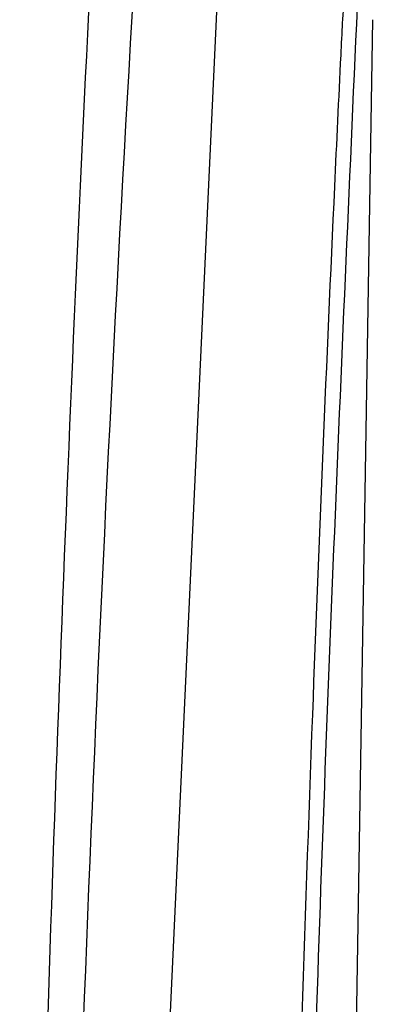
# Model space of a CAD drawing. Header units: millimetres. Extents: x 82 to 1337, y -230 to 1154.
# Tile 60 of 217: x 1005 to 1019, y 71 to 108. Entities that reach past the tile are written whole.
import ezdxf

# ---------------------------------------------------------------- set-up
doc = ezdxf.new("R2010")
doc.units = ezdxf.units.MM

msp = doc.modelspace()

# ---------------------------------------------------------------- linework, layer by layer
at = {"color": 7, "linetype": 'Continuous', "lineweight": 25}
for p, q in [((1008.319, 25.669), (1012.174, 109.243)), ((1017.983, 108.073), (1016.701, 28.146))]:
    msp.add_line(p, q, dxfattribs=at)
for points, knots in [([(1004.726, 18.372), (1004.887, 36.193), (1005.252, 53.894), (1006.389, 89.043), (1007.162, 106.49), (1008.141, 123.809)], [0, 0, 0, 0, 0.5, 0.5, 1, 1, 1, 1]), ([(1018.621, 112.376), (1018.585, 112.335), (1018.515, 112.251), (1018.411, 112.118), (1018.309, 111.981), (1018.21, 111.838), (1018.113, 111.691), (1018.018, 111.538), (1017.926, 111.381), (1017.836, 111.218), (1017.749, 111.051), (1017.664, 110.878), (1017.581, 110.701), (1017.5, 110.519), (1017.399, 110.277), (1017.284, 109.979), (1017.165, 109.627), (1017.065, 109.281), (1016.983, 108.943), (1016.92, 108.612), (1016.875, 108.288), (1016.861, 108.084), (1016.854, 107.981)], [0, 0, 0, 0, 0.040367, 0.080016, 0.119048, 0.157569, 0.195689, 0.233521, 0.271181, 0.308786, 0.346455, 0.384306, 0.422453, 0.461011, 0.500088, 0.573666, 0.645058, 0.715115, 0.784734, 0.854832, 0.926306, 1, 1, 1, 1]), ([(1014.935, 27.126), (1015.163, 40.694), (1015.623, 68.063), (1016.819, 94.98), (1017.422, 108.554)], [0, 0, 0, 0, 0.495715, 1, 1, 1, 1]), ([(1016.854, 107.981), (1016.834, 107.569), (1016.733, 105.51), (1016.323, 96.855), (1015.64, 80.541), (1014.916, 57.696), (1014.523, 39.27), (1014.384, 28.94), (1014.355, 26.791)], [0, 0, 0, 0, 0.0153839, 0.076919, 0.3230622, 0.6222464, 0.9214305, 1, 1, 1, 1])]:
    msp.add_open_spline(points, degree=3, knots=knots, dxfattribs=at)
msp.add_open_spline([(1009.125, 111.26), (1007.813, 89.474), (1006.885, 67.573), (1006.343, 45.556)], degree=3, dxfattribs=at)

doc.saveas('drawing.dxf')
